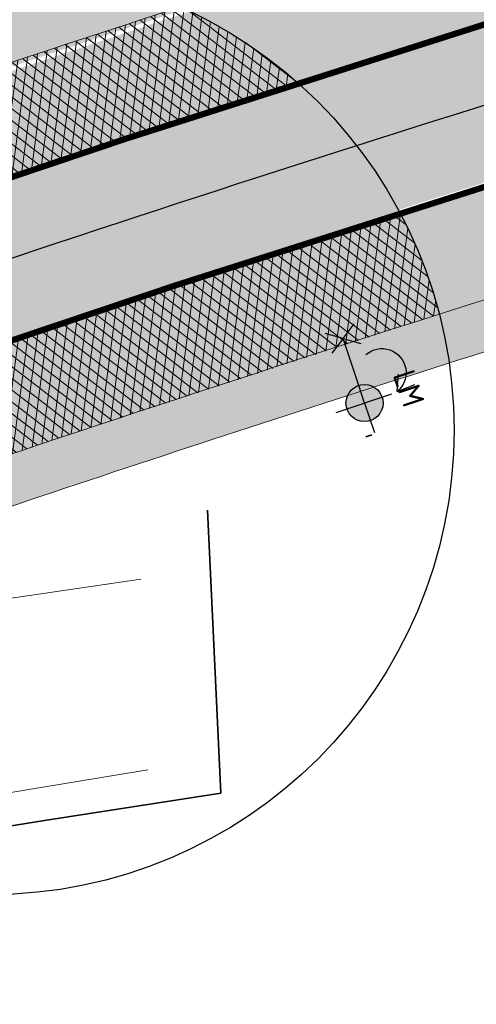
# Model space of a CAD drawing. Header units: metres. Extents: x 132493 to 134960, y 502695 to 503907.
# Tile 84 of 144: x 133398 to 133405, y 503143 to 503159. Entities that reach past the tile are written whole.
import ezdxf
from ezdxf.enums import TextEntityAlignment as Align

# ---------------------------------------------------------------- set-up
doc = ezdxf.new("R2010")
doc.units = ezdxf.units.M
doc.linetypes.add('VW-1-1_STREEP', pattern=[2, 1, -1])
doc.linetypes.add('XX-PROJECTGRENS', pattern=[18, 12, -3, 0, -3])
doc.layers.get('Defpoints').update_dxf_attribs({"color": 3})
for name, color, linetype, lineweight, plot in [('ARC-hoev-fietsstrook-plateau-drempel-afalt rood', 241, 'Continuous', 18, False), ('ARC-hoev-gras zaaien', 73, 'Continuous', 35, False), ('ARC-hoev-nieuw-asfalt-streetprint', 215, 'Continuous', 35, False)]:
    doc.layers.add(name, color=color, linetype=linetype, lineweight=lineweight, plot=plot)
for name, color, linetype, lineweight in [('B01-WE-IE-MEUBILAIR_WEGMEUBILAIR-S', 10, 'Continuous', 25), ('N-WE-GR-GRAS-A-200', 81, 'Continuous', 18), ('N-WE-IE-MEUBILAIR_WEGMEUBILAIR-S', 7, 'Continuous', 25), ('N-WE-KG-GRENS_WERKGRENS-G', 5, 'XX-PROJECTGRENS', 35), ('N-WE-VH-KANTVERHARDING-G', 2, 'Continuous', 18), ('N-WE-VH-VERHARDING_ASFALT-A', 23, 'Continuous', 18), ('N-WE-VW-MARKERING_LANGS_STREEP_11_010-G', 7, 'VW-1-1_STREEP', 13), ('N02-WE-VH-VERHARDING_ASFALT-A', 252, 'Continuous', 18)]:
    doc.layers.add(name, color=color, linetype=linetype, lineweight=lineweight)
doc.styles.add('NLCS-ISO', font='NLCS-ISO.ttf')
pattern_1 = [(262.4278792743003, (0, 0), (0.1486919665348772, -0.01976610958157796), []), (322.4278792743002, (0, 0), (0.09146393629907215, 0.1188879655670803), [])]

# ---------------------------------------------------------------- blocks, each defined once
blk = doc.blocks.new('N-SIE-WEG_LICHTMAST_1UITHOUDER-SO')
h = blk.add_hatch(color=256)
edge = h.paths.add_edge_path()
edge.add_arc((-0.0004327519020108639, 6.571428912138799e-05), 1.500000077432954, 0, 360)
for p, q in [((0, -2.420000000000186), (0, 2.330000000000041)), ((-5.500000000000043, 0), (-6.338789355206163, 1.24355635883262)), ((-5.500000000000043, 0), (-4.661210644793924, 1.24355635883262)), ((-5.500000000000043, 0), (-6.338789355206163, -1.24355635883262)), ((-1.499999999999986, 0), (-5.500000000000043, 0)), ((-5.500000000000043, 0), (-4.661210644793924, -1.24355635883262)), ((0, 0), (-1.494999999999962, 0)), ((0, 0), (2.515000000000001, 0))]:
    blk.add_line(p, q)
blk.add_circle((-0.0004327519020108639, 6.571428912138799e-05), 1.500000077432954)
at = {"style": 'NLCS-ISO'}
blk.add_attdef('TYPE', text='', height=1.8, dxfattribs=at).set_placement((0, 2.330000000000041), align=Align.BOTTOM_CENTER)

msp = doc.modelspace()

# ---------------------------------------------------------------- hatches: boundary and pattern name
at = {"layer": 'ARC-hoev-fietsstrook-plateau-drempel-afalt rood', "transparency": 33554661}
h = msp.add_hatch(color=256, dxfattribs=at)
h.dxf.hatch_style = 1
edge = h.paths.add_edge_path()
edge.add_arc((133874.0785810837, 501859.3957617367), 1383.652869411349, 110.685719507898, 112.2774342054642, ccw=False)
edge.add_line((133385.3147152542, 503153.8474396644), (133406.696, 503161.006))
edge.add_arc((133489.1299196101, 502892.3203188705), 281.0468757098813, 102.48983840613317, 107.05623810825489, ccw=False)
edge.add_line((133428.3489063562, 503166.7160454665), (133432.1803776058, 503167.5273210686))
edge.add_line((133432.1803776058, 503167.5273210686), (133439.1825611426, 503168.8599553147))
edge.add_line((133439.1825611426, 503168.8599553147), (133446.2176858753, 503170.0060392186))
edge.add_arc((133414.3323586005, 503395.2937239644), 227.5328877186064, 278.0556597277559, 282.3451638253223)
edge.add_arc((133422.5347198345, 503358.1242526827), 189.4692158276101, 282.3252506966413, 289.1152212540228)
edge.add_arc((133363.3031030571, 503510.0072610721), 352.429251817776, 290.1279035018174, 293.9666326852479)
edge.add_line((133506.461469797, 503187.9636932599), (133507.1268222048, 503186.3449442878))
edge.add_arc((133377.3554252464, 503474.9728560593), 316.4596134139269, 290.03505620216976, 294.20939162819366, ccw=False)
edge.add_arc((133420.7884745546, 503364.7020125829), 198.0051933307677, 281.8415515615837, 289.15929448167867, ccw=False)
edge.add_arc((133416.2490677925, 503383.364706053), 217.2031011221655, 277.99753115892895, 282.0032829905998, ccw=False)
edge.add_line((133446.4686288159, 503168.2741082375), (133436.3161534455, 503166.5569313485))
edge.add_line((133436.3161534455, 503166.5569313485), (133426.2376053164, 503164.4487757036))
edge.add_arc((133485.8196719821, 502904.7478368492), 266.4481193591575, 102.9215082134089, 107.3500818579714)
edge.add_line((133406.3623620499, 503159.0727003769), (133385.9217347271, 503152.2060470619))
edge.add_arc((133874.0785810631, 501859.3957617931), 1381.902869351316, 110.686213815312, 112.2773508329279)
edge.add_line((133350.2124804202, 503138.152911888), (133349.5472091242, 503139.7715280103))
h = msp.add_hatch(color=256, dxfattribs=at)
h.dxf.hatch_style = 1
edge = h.paths.add_edge_path()
edge.add_line((133351.162867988, 503135.8406031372), (133362.9430079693, 503140.6032789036))
edge.add_line((133362.9430079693, 503140.6032789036), (133368.9272291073, 503142.9745040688))
edge.add_line((133368.9272291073, 503142.9745040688), (133386.7888810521, 503149.8611911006))
edge.add_line((133386.7888810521, 503149.8611911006), (133396.9074360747, 503153.3917337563))
edge.add_line((133396.9074360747, 503153.3917337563), (133407.1054617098, 503156.6856919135))
edge.add_arc((133485.8196719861, 502904.7478368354), 263.9481193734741, 102.92295074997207, 107.35063303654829, ccw=False)
edge.add_arc((133485.8196719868, 502904.747836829), 263.9481193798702, 98.49526846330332, 102.9229507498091, ccw=False)
edge.add_arc((133416.2490677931, 503383.3647060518), 219.70310112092, 278.0003644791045, 282.0052124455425)
edge.add_arc((133416.249067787, 503383.3647060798), 219.7031011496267, 282.0052124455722, 286.0100604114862)
edge.add_arc((133424.3205027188, 503353.1113213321), 188.3979050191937, 286.1881840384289, 292.422048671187)
edge.add_line((133496.1803872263, 503178.9564258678), (133508.0773256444, 503184.0324457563))
edge.add_line((133508.0773256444, 503184.0324457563), (133508.7426780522, 503182.4136967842))
edge.add_line((133508.7426780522, 503182.4136967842), (133496.8575648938, 503177.3427223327))
edge.add_arc((133412.6910628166, 503386.3081157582), 225.2787955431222, 286.6741153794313, 291.93845340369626, ccw=False)
edge.add_arc((133416.2490677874, 503383.3647060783), 221.4531011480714, 282.006545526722, 286.010763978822, ccw=False)
edge.add_arc((133416.2490677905, 503383.364706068), 221.4531011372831, 278.0023270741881, 282.0065455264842, ccw=False)
edge.add_arc((133485.8196719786, 502904.7478368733), 262.1981193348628, 98.49691403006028, 102.9239692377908)
edge.add_arc((133485.8196719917, 502904.7478368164), 262.1981193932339, 102.9239692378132, 107.3510244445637)
edge.add_line((133407.6256344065, 503155.0147868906), (133404.5578980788, 503154.0514184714))
edge.add_line((133404.5578980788, 503154.0514184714), (133391.3422839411, 503149.6280387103))
edge.add_line((133391.3422839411, 503149.6280387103), (133387.0475230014, 503148.0616749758))
edge.add_line((133387.0475230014, 503148.0616749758), (133382.3092683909, 503146.2875099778))
edge.add_line((133382.3092683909, 503146.2875099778), (133382.2557241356, 503146.4276278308))
edge.add_line((133382.2557241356, 503146.4276278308), (133362.998749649, 503138.9027577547))
edge.add_line((133362.998749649, 503138.9027577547), (133351.7711160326, 503134.3607255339))
edge.add_line((133351.7711160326, 503134.3607255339), (133351.162867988, 503135.8406031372))
at = {"layer": 'ARC-hoev-gras zaaien', "transparency": 33554623}
h = msp.add_hatch(color=256, dxfattribs=at)
h.dxf.hatch_style = 1
edge = h.paths.add_edge_path()
edge.add_line((133044.3094053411, 503023.3810425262), (133040.6147527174, 503022.3720987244))
edge.add_line((133040.6147527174, 503022.3720987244), (132963.3332375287, 502994.9680901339))
edge.add_line((132963.3332375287, 502994.9680901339), (132943.1313250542, 502987.7010206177))
edge.add_line((132943.1313250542, 502987.7010206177), (132911.7394164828, 502976.1370917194))
edge.add_line((132911.7394164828, 502976.1370917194), (132911.4612885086, 502976.8943840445))
edge.add_line((132911.4612885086, 502976.8943840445), (132942.5208133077, 502988.3290478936))
edge.add_line((132942.5208133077, 502988.3290478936), (132970.6246144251, 502998.4072050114))
edge.add_line((132970.6246144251, 502998.4072050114), (133038.368249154, 503022.471557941))
edge.add_line((133038.368249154, 503022.471557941), (133038.1059999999, 503023.2249999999))
edge.add_line((133038.1059999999, 503023.2249999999), (133047.748, 503026.616))
edge.add_line((133047.748, 503026.616), (133047.9894989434, 503025.935777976))
edge.add_line((133047.9894989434, 503025.935777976), (133127.6866354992, 503053.755246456))
edge.add_line((133127.6866354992, 503053.755246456), (133134.8985067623, 503056.4384517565))
edge.add_line((133134.8985067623, 503056.4384517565), (133149.6508293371, 503061.6609081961))
edge.add_line((133149.6508293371, 503061.6609081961), (133181.9466400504, 503073.7221093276))
edge.add_line((133181.9466400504, 503073.7221093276), (133199.629922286, 503080.2760638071))
edge.add_line((133199.629922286, 503080.2760638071), (133213.7543262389, 503085.6010153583))
edge.add_line((133213.7543262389, 503085.6010153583), (133233.1558703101, 503093.0755663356))
edge.add_line((133233.1558703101, 503093.0755663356), (133252.5574143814, 503100.5501173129))
edge.add_line((133252.5574143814, 503100.5501173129), (133257.9341504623, 503102.7553635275))
edge.add_line((133257.9341504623, 503102.7553635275), (133289.067585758, 503115.5031302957))
edge.add_line((133289.067585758, 503115.5031302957), (133322.7946553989, 503129.3964013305))
edge.add_line((133322.7946553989, 503129.3964013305), (133334.4565246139, 503134.3537154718))
edge.add_line((133334.4565246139, 503134.3537154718), (133353.9935656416, 503142.44732903))
edge.add_arc((133874.078580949, 501859.3957620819), 1384.452869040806, 110.68549416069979, 112.06517551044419, ccw=False)
edge.add_arc((133543.4399894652, 502717.1634261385), 465.2314050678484, 107.23389804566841, 109.90622373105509, ccw=False)
edge.add_line((133405.6044053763, 503161.5074505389), (133415.8725093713, 503164.4926783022))
edge.add_line((133415.8725093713, 503164.4926783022), (133424.3666505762, 503166.6323808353))
edge.add_arc((133423.2482539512, 503166.6893353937), 1.119845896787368, 293.1580167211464, 357.0847200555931, ccw=False)
edge.add_line((133423.6886538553, 503165.6597224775), (133416.1352514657, 503163.7349268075))
edge.add_line((133416.1352514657, 503163.7349268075), (133405.8421951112, 503160.7436071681))
edge.add_arc((133727.9458621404, 502167.9539437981), 1043.734682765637, 107.9752925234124, 109.1640586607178)
edge.add_arc((133874.078580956, 501859.3957620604), 1383.652869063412, 110.6857195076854, 112.0490643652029)
edge.add_line((133354.6546910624, 503141.8520321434), (133335.0465, 503133.7495))
edge.add_line((133335.0465, 503133.7495), (133323.1004101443, 503128.6571344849))
edge.add_line((133323.1004101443, 503128.6571344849), (133289.3716051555, 503114.7631479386))
edge.add_line((133289.3716051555, 503114.7631479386), (133258.907064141, 503102.2897263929))
edge.add_line((133258.907064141, 503102.2897263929), (133252.853035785, 503099.8066915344))
edge.add_line((133252.853035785, 503099.8066915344), (133233.445556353, 503092.3298539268))
edge.add_line((133233.445556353, 503092.3298539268), (133214.038076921, 503084.8530163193))
edge.add_line((133214.038076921, 503084.8530163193), (133200.7851276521, 503079.9260968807))
edge.add_line((133200.7851276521, 503079.9260968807), (133181.8111879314, 503072.8173645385))
edge.add_line((133181.8111879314, 503072.8173645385), (133149.9248116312, 503060.9092610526))
edge.add_line((133149.9248116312, 503060.9092610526), (133135.1666856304, 503055.6847081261))
edge.add_line((133135.1666856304, 503055.6847081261), (133129.729249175, 503053.6961219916))
edge.add_arc((133149.0774722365, 503000.8699292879), 56.2579805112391, 110.115859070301, 133.7513990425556)
edge.add_line((133110.17335192, 503041.5077170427), (133098.8758141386, 503030.2231833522))
edge.add_arc((133081.2083273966, 503047.9110297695), 24.9999999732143, 274.4320532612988, 314.96700573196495, ccw=False)
edge.add_arc((133081.2083273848, 503047.9110297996), 25.00000000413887, 264.3639724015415, 274.43205328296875, ccw=False)
edge.add_line((133078.7531103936, 503023.0318837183), (133062.8304569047, 503024.6032225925))
edge.add_arc((133057.2066288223, 502968.8812143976), 56.00508583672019, 84.23685191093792, 103.3139484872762)
h = msp.add_hatch(color=256, dxfattribs=at)
h.dxf.hatch_style = 1
edge = h.paths.add_edge_path()
edge.add_line((133395.1916076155, 503149.8265648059), (133395.313342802, 503149.1313361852))
edge.add_line((133395.313342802, 503149.1313361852), (133395.181318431, 503149.1084702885))
edge.add_line((133395.181318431, 503149.1084702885), (133391.3422839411, 503149.6280387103))
edge.add_line((133391.3422839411, 503149.6280387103), (133397.4712056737, 503151.735016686))
edge.add_line((133397.4712056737, 503151.735016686), (133404.5578980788, 503154.0514184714))
edge.add_arc((133488.5054056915, 502894.5408901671), 272.7506156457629, 103.68074165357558, 107.9255651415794, ccw=False)
edge.add_line((133423.9967282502, 503159.5532085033), (133424.1235937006, 503158.7332319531))
edge.add_arc((133482.0725507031, 502916.0100738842), 249.5448117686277, 103.4277276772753, 108.0584411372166)
edge.add_arc((133543.4399895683, 502717.1634258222), 457.6314054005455, 107.645860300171, 108.8475228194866)
edge.add_line((133395.6018147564, 503150.2573847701), (133395.1436057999, 503150.1007027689))
edge.add_line((133395.1436057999, 503150.1007027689), (133395.1916076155, 503149.8265648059))
at = {"layer": 'ARC-hoev-nieuw-asfalt-streetprint', "transparency": 33554534}
h = msp.add_hatch(color=256, dxfattribs=at)
h.dxf.hatch_style = 1
edge = h.paths.add_edge_path()
edge.add_line((133350.2124804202, 503138.152911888), (133368.0183238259, 503145.3034398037))
edge.add_line((133368.0183238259, 503145.3034398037), (133385.9217347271, 503152.2060470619))
edge.add_line((133385.9217347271, 503152.2060470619), (133396.1020405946, 503155.7584687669))
edge.add_arc((133488.2908971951, 502892.3663371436), 279.0594923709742, 98.61931450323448, 109.2903583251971, ccw=False)
edge.add_arc((133416.2490677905, 503383.3647060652), 217.2031011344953, 277.9975311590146, 286.0090348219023)
edge.add_arc((133409.3766475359, 503397.1455138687), 232.3617369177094, 286.7007830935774, 294.8775911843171)
edge.add_line((133507.1268222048, 503186.3449442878), (133508.0773256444, 503184.0324457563))
edge.add_line((133508.0773256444, 503184.0324457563), (133496.1803872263, 503178.9564258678))
edge.add_arc((133439.1611432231, 503310.7452326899), 143.5948599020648, 285.21421151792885, 293.3960211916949, ccw=False)
edge.add_arc((133416.2490677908, 503383.3647060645), 219.7031011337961, 278.0003644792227, 286.01006041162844, ccw=False)
edge.add_arc((133488.2963002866, 502892.3435844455), 276.5828280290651, 98.62308436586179, 109.2943501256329)
edge.add_line((133396.9074360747, 503153.3917337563), (133386.7888810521, 503149.8611911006))
edge.add_line((133386.7888810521, 503149.8611911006), (133368.9272291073, 503142.9745040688))
edge.add_line((133368.9272291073, 503142.9745040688), (133351.162867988, 503135.8406031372))
edge.add_line((133351.162867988, 503135.8406031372), (133350.2124804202, 503138.152911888))
at = {"layer": 'N-WE-GR-GRAS-A-200', "transparency": 33554559}
h = msp.add_hatch(dxfattribs=at)
h.set_pattern_fill('AGR-GRAS_02', color=256, scale=0.02, angle=41.18807900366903, pattern_type=2)
h.set_pattern_definition([(41.18807900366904, (261.7363541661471, 109.896995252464), (0.01880380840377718, 0.2822169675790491), [0.04999999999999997, -0.1499999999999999]), (41.18807900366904, (261.7401109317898, 110.059740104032), (0.01880380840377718, 0.2822169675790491), [0.04999999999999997, -0.1499999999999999]), (131.188079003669, (261.7053079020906, 109.9628445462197), (-0.2822169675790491, 0.01880380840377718), [0.05, -0.15]), (131.188079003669, (261.7194147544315, 110.0682058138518), (-0.2822169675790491, 0.01880380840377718), [0.05, -0.15]), (86.18807900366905, (261.674261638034, 110.0286938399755), (-0.1317065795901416, 0.1505103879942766), [0.04999999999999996, -0.2328427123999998]), (176.188079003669, (261.8191348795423, 109.9694338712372), (-0.1505103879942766, -0.1317065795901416), [0.04999999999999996, -0.2328427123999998]), (67.75313020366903, (261.7344697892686, 109.9750750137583), (0.1505103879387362, 0.1317065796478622), [0.05, -0.3972135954]), (67.75313020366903, (261.7363461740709, 110.1095981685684), (0.1505103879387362, 0.1317065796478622), [0.05, -0.3972135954]), (104.623027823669, (261.8417114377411, 109.9891898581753), (-0.1317065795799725, 0.1505103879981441), [0.05, -0.3972135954]), (104.623027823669, (261.7147138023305, 109.997651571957), (-0.1317065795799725, 0.1505103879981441), [0.05, -0.3972135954]), (104.623027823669, (261.8003190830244, 110.0061212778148), (-0.1317065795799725, 0.1505103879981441), [0.05, -0.3972135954]), (157.7531302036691, (261.6639155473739, 109.9797759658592), (-0.1317065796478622, 0.1505103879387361), [0.05, -0.3972135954]), (194.623027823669, (261.7467002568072, 109.9459131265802), (-0.1505103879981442, -0.1317065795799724), [0.05, -0.3972135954])])
edge = h.paths.add_edge_path()
edge.add_arc((133397.2958934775, 503152.1770414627), 7.499999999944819, 141.3245848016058, 151.4355540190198)
edge.add_line((133390.7087945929, 503155.7631435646), (133396.2414590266, 503157.6568489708))
edge.add_line((133396.2414590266, 503157.6568489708), (133400.3817386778, 503159.0127974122))
edge.add_line((133400.3817386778, 503159.0127974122), (133399.133761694, 503159.4483714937))
edge.add_line((133399.133761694, 503159.4483714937), (133395.7561803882, 503158.3274078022))
edge.add_line((133395.7561803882, 503158.3274078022), (133391.4406538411, 503156.863849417))
h = msp.add_hatch(dxfattribs=at)
h.set_pattern_fill('AGR-GRAS_02', color=256, scale=0.02, angle=41.18807900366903, pattern_type=2)
h.set_pattern_definition([(19.88062735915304, (198885.0559381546, -10817.71022645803), (0.1200683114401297, 0.256092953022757), [0.04999999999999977, -0.1499999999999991]), (19.88062735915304, (198885.1185751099, -10817.55997130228), (0.1200683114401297, 0.256092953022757), [0.04999999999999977, -0.1499999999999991]), (109.880627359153, (198885.0509419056, -10817.63759700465), (-0.256092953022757, 0.1200683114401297), [0.05, -0.15]), (109.880627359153, (198885.1023698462, -10817.5445638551), (-0.256092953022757, 0.1200683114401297), [0.05, -0.15]), (64.88062735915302, (198885.0459456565, -10817.56496755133), (-0.06801232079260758, 0.1880806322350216), [0.05000000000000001, -0.2328427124]), (154.880627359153, (198885.1593825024, -10817.67281968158), (-0.1880806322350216, -0.06801232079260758), [0.04999999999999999, -0.2328427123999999]), (46.44567855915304, (198885.0825546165, -10817.63679918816), (0.1880806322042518, 0.06801232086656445), [0.04999999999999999, -0.3972135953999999]), (46.44567855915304, (198885.1331847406, -10817.5121533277), (0.1880806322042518, 0.06801232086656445), [0.04999999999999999, -0.3972135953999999]), (83.3155761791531, (198885.1875945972, -10817.66261783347), (-0.0680123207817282, 0.1880806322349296), [0.05, -0.3972135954]), (83.3155761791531, (198885.0723527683, -10817.60858709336), (-0.0680123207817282, 0.1880806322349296), [0.05, -0.3972135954]), (83.3155761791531, (198885.1551840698, -10817.63180293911), (-0.0680123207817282, 0.1880806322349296), [0.05, -0.3972135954]), (136.4456785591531, (198885.0185313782, -10817.60678211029), (-0.06801232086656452, 0.1880806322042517), [0.05, -0.3972135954]), (173.315576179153, (198885.083352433, -10817.66841189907), (-0.1880806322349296, -0.06801232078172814), [0.04999999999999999, -0.3972135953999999])])
edge = h.paths.add_edge_path()
edge.add_line((133395.1916076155, 503149.8265648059), (133395.313342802, 503149.1313361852))
edge.add_line((133395.313342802, 503149.1313361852), (133395.181318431, 503149.1084702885))
edge.add_line((133395.181318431, 503149.1084702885), (133391.3422839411, 503149.6280387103))
edge.add_line((133391.3422839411, 503149.6280387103), (133397.4712056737, 503151.735016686))
edge.add_line((133397.4712056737, 503151.735016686), (133404.5578980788, 503154.0514184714))
edge.add_line((133404.5578980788, 503154.0514184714), (133404.7169276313, 503153.2625146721))
edge.add_arc((133543.4399895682, 502717.1634258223), 457.6314054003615, 107.6458603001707, 108.8475228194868)
edge.add_line((133395.6018147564, 503150.2573847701), (133395.1436057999, 503150.1007027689))
edge.add_line((133395.1436057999, 503150.1007027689), (133395.1916076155, 503149.8265648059))
at = {"layer": 'N-WE-VH-VERHARDING_ASFALT-A', "transparency": 33554559}
h = msp.add_hatch(dxfattribs=at)
h.set_pattern_fill('AVH-ASFALT_LAAG1-D', color=11, scale=5, angle=182, pattern_type=2)
h.set_pattern_definition(pattern_1)
edge = h.paths.add_edge_path()
edge.add_line((133390.708794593, 503155.7631435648), (133395.6795591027, 503157.4626258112))
edge.add_line((133395.6795591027, 503157.4626258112), (133400.3817386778, 503159.0127974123))
edge.add_arc((133397.2958934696, 503152.1770414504), 7.500000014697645, 48.3883762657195, 65.70429562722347, ccw=False)
edge.add_line((133402.2764777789, 503157.7845168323), (133396.5523176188, 503155.9094739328))
edge.add_line((133396.5523176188, 503155.9094739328), (133390.7004637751, 503153.9067373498))
edge.add_line((133390.7004637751, 503153.9067373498), (133389.93996625, 503153.6400297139))
edge.add_arc((133397.2958934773, 503152.1770414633), 7.49999999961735, 151.4355540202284, 168.7514734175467, ccw=False)
h = msp.add_hatch(dxfattribs=at)
h.set_pattern_fill('AVH-ASFALT_LAAG1-D', color=11, scale=5, angle=182, pattern_type=2)
h.set_pattern_definition(pattern_1)
edge = h.paths.add_edge_path()
edge.add_line((133391.5507326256, 503151.5556213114), (133403.9242635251, 503155.6862736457))
edge.add_arc((133397.0871720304, 503152.0711090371), 7.734030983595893, 14.848200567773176, 27.867990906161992, ccw=False)
edge.add_line((133404.5629494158, 503154.0530242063), (133398.583693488, 503152.1071083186))
edge.add_arc((133543.4399890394, 502717.163427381), 458.4314037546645, 108.420135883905, 109.0044682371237)
edge.add_line((133394.1555202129, 503150.6071945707), (133391.8962462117, 503149.8224686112))
edge.add_line((133391.8962462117, 503149.8224686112), (133390.3698882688, 503149.2848179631))
edge.add_arc((133397.556671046, 503152.2257790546), 7.765249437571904, 189.5674601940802, 202.2552626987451, ccw=False)
edge.add_line((133389.8994316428, 503150.9351266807), (133391.5507326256, 503151.5556213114))
at = {"layer": 'N02-WE-VH-VERHARDING_ASFALT-A', "transparency": 33554559}
h = msp.add_hatch(dxfattribs=at)
h.set_pattern_fill('AVH-BSS_KEIFORMAAT_ELLEBOOG-SO', color=2, angle=226, pattern_type=2)
h.set_pattern_definition([(246.4278792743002, (0, 0), (0.05424870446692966, -0.1382283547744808), [0.315, -0.105]), (156.4278792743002, (0.1924770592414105, -0.08397965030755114), (0.05424870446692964, -0.1382283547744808), [0.315, -0.105])])
edge = h.paths.add_edge_path()
edge.add_line((133390.7004637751, 503153.9067373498), (133400.1725177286, 503157.1049155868))
edge.add_line((133400.1725177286, 503157.1049155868), (133402.2764777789, 503157.7845168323))
edge.add_arc((133397.2958934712, 503152.1770414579), 7.500000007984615, 27.897913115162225, 48.38837623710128, ccw=False)
edge.add_line((133403.9242635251, 503155.6862736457), (133391.5507326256, 503151.5556213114))
edge.add_line((133391.5507326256, 503151.5556213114), (133389.8932511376, 503150.9725140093))
edge.add_arc((133397.2958934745, 503152.1770414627), 7.499999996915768, 168.7514734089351, 189.2419365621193, ccw=False)
edge.add_line((133389.93996625, 503153.6400297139), (133390.7004637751, 503153.9067373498))

# ---------------------------------------------------------------- linework, layer by layer
at = {"layer": 'B01-WE-IE-MEUBILAIR_WEGMEUBILAIR-S', "flags": 128}
msp.add_lwpolyline([(133403.3713266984, 503153.397446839, -1.016678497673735), (133403.8789480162, 503152.8025387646)], format="xyb", dxfattribs=at)
for points in [[(133403.8789480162, 503152.8025387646), (133403.8997369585, 503153.081839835)], [(133403.8789480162, 503152.8025387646), (133404.1620559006, 503152.9180377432)]]:
    msp.add_lwpolyline(points, dxfattribs=at)
at = {"layer": 'Defpoints', "flags": 128}
for points in [[(133335.4504452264, 503132.0053922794, -0.009835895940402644), (133385.9217347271, 503152.2060470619, -0.01165277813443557), (133406.3623620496, 503159.0727003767, -0.03866584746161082), (133446.4686288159, 503168.2741082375, 0.03497102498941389), (133476.1512789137, 503174.5851279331, 0.02718182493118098), (133495.2130681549, 503181.2617497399), (133508.9356879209, 503187.1167259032), (133513.8202700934, 503188.835567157)], [(133335.937661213, 503130.8542534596, -0.009834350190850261), (133386.3553114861, 503151.0336204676, -0.01164884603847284), (133406.7339112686, 503157.8791959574, -0.03866195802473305), (133446.6479073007, 503167.037019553, 0.03496707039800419), (133476.4979056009, 503173.3841475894, 0.02719451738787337), (133495.6967161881, 503180.1090828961), (133509.3889012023, 503185.9510735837), (133517.2405361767, 503188.7139944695)], [(133336.4248771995, 503129.7031146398, -0.00983280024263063), (133386.7888810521, 503149.8611911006, -0.01164489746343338), (133407.1054617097, 503156.6856919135, -0.03865805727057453), (133446.8272136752, 503165.7999349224, 0.03496312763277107), (133476.8445313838, 503172.1831670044, 0.02720707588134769), (133496.1803872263, 503178.9564258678), (133509.8421144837, 503184.7854212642), (133514.6501180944, 503186.4773151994)]]:
    msp.add_lwpolyline(points, format="xyb", dxfattribs=at)
at = {"layer": 'Defpoints'}
msp.add_circle((133397.2958934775, 503152.1770414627), 7.5, dxfattribs=at)
at = {"layer": 'N-WE-KG-GRENS_WERKGRENS-G', "flags": 128}
for points in [[(133128.2300207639, 503054.5320335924), (133134.7308949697, 503056.9095415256), (133137.1726162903, 503057.7542118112), (133149.4795904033, 503062.1306876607), (133213.5769820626, 503086.0685147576), (133252.3726510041, 503101.0147584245), (133270.8706017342, 503108.6016169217), (133306.8845455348, 503123.329621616), (133329.2479074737, 503132.6181435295), (133334.2467540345, 503134.8077616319, -0.009844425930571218), (133384.8637774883, 503155.0667564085, 0.0002674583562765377), (133395.2450931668, 503158.7599327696), (133404.4047577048, 503161.7069303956), (133414.3680779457, 503164.4651842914), (133423.3375518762, 503166.665003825), (133422.7640556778, 503168.0921528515), (133426.0535146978, 503169.4217021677), (133426.8625576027, 503167.4200363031), (133431.5381101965, 503168.3037502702), (133432.8605034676, 503169.7050978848, -0.01252502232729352), (133446.1950836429, 503172.024689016), (133446.4274399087, 503171.1419565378), (133453.6951711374, 503172.4352029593), (133464.2441775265, 503174.5581261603), (133468.7507191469, 503175.6983460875), (133481.3466587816, 503179.8027244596), (133494.5838262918, 503184.5239476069), (133505.9859397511, 503189.2401041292), (133509.7453047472, 503190.5054281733), (133516.5469371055, 503192.9082903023), (133520.2490062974, 503182.1618742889), (133500.0104023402, 503174.4274569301), (133496.1304450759, 503172.7271114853), (133491.3793823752, 503168.1817010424), (133490.5712790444, 503170.4471541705)], [(132713.8574613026, 502831.0580347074, 0.005570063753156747), (132736.3364398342, 502852.2821149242, 0.02528372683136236), (132742.3564131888, 502859.0920275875, 0.02378065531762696), (132764.8374316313, 502894.8777678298), (132764.3316825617, 502900.7720262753), (132769.1033134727, 502908.8440283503), (132770.1472463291, 502910.6100132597, -0.1999422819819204), (132792.8395207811, 502927.5846064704), (132821.6574329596, 502934.8682218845), (132821.8774908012, 502934.9238406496, -0.3826627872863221), (132824.7147034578, 502933.4345395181), (132826.4403593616, 502928.7457023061), (132836.0126593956, 502932.3790914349), (132835.1422824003, 502934.6408631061, -0.4190667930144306), (132837.1916569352, 502939.0343225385), (132839.9460323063, 502940.0107226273), (132859.0093786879, 502946.7684991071), (132896.4310291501, 502960.6877564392), (132897.8682955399, 502961.2223582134, -0.414545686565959), (132902.241647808, 502959.2173635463), (132903.1718656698, 502956.771019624), (132912.9374155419, 502960.2426878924), (132911.7843959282, 502963.3955454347, -0.4150905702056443), (132913.474181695, 502967.0613674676), (132914.7767187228, 502967.5397454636), (132938.3614250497, 502976.2016140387), (132937.6224978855, 502978.218195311), (133021.3873068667, 503008.0323382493), (133021.6649358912, 503007.2559797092), (133025.6326239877, 503008.6090530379), (133041.138442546, 503014.1171993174, -0.1103685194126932), (133061.9198871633, 503016.654221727), (133077.9674409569, 503015.0705569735), (133083.2493027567, 503014.5493125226, -0.006082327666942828), (133083.442742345, 503014.5278438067, -0.2579390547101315), (133089.7072472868, 503009.9835794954), (133098.6401080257, 503013.1295457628, -0.265135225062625), (133100.7363959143, 503020.7744244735), (133115.8269476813, 503035.8476061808, -0.1102594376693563), (133133.4898386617, 503047.0494830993), (133134.6884052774, 503047.4809715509), (133135.5872467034, 503044.9842156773), (133140.9956119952, 503046.8551439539), (133153.4352097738, 503051.2787820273), (133217.6736325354, 503075.2692786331), (133227.6286606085, 503079.1045076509), (133231.4393499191, 503077.3620802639), (133233.221242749, 503081.2590805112), (133256.6406850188, 503090.2815487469), (133275.2480078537, 503097.9132657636), (133286.8641141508, 503102.663705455), (133286.9959372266, 503102.611572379), (133301.2143453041, 503108.4141632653), (133308.6707664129, 503105.028186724), (133316.0634265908, 503108.0857307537), (133318.7108270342, 503114.6835351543), (133331.4339915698, 503120.1368624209), (133350.4881779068, 503128.3037546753), (133350.949471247, 503129.2663756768, -0.0005797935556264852), (133353.8959263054, 503130.4761869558, -0.007004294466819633), (133389.706913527, 503144.5492659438), (133398.1815961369, 503145.8738086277), (133401.0319163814, 503146.3192967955), (133400.8006422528, 503151.1583812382, -0.0522661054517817), (133447.2343836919, 503162.6708405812), (133447.9712047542, 503161.9662686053), (133449.108795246, 503158.5337313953), (133471.022142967, 503165.2937241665, 0.09025762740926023), (133473.9172051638, 503167.2191786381, 0.00453534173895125), (133476.4858831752, 503167.8750114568), (133478.7565008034, 503166.4598963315, 0.01475269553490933), (133490.5712790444, 503170.4471541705)]]:
    msp.add_lwpolyline(points, format="xyb", dxfattribs=at)
at = {"layer": 'N-WE-VH-KANTVERHARDING-G', "flags": 128}
for points in [[(133395.6795591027, 503157.4626258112, -0.005748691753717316), (133405.8421951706, 503160.7436071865, -0.03867127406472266), (133446.2176858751, 503170.0060392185, 0.03497658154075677), (133475.666, 503176.2665000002, 0.0271638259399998), (133494.5360000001, 503182.8755000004), (133508.3011893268, 503188.7486391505), (133513.2393764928, 503190.4863435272)], [(133518.0014822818, 503186.4673416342, 0.0388036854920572), (133514.3819332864, 503185.0849946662), (133509.1844751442, 503182.6229747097, -0.009776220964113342), (133508.2930372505, 503182.2218503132), (133496.8575648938, 503177.3427223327, -0.02722443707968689), (133477.3298059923, 503170.5017937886, -0.03495762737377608), (133447.0782893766, 503164.0680232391, 0.03865257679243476), (133407.6256344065, 503155.0147868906, 0.01163934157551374), (133387.3958662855, 503148.2197853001, 0.0009874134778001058), (133382.3092683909, 503146.2875099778)], [(133334.4565246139, 503134.3537154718, -0.009839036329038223), (133385.0372159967, 503154.5977887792, -0.005912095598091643), (133395.4250363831, 503158.221057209, -0.005748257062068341), (133405.6044053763, 503161.5074505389, -0.0180818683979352), (133424.3666505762, 503166.6323808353, -0.0180818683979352)], [(133424.1194872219, 503158.7597735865, 0.01613837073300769), (133407.8634284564, 503154.2509448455, 0.007309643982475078), (133395.1436057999, 503150.1007027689)], [(133382.3092683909, 503146.2875099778, 0.1658197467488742), (133389.7148789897, 503145.0172893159), (133399.8504492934, 503146.6924489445)]]:
    msp.add_lwpolyline(points, format="xyb", dxfattribs=at)
msp.add_lwpolyline([(133399.7372577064, 503149.7718751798), (133395.1818457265, 503149.1048690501), (133391.3422839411, 503149.6280387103)], dxfattribs=at)
at = {"layer": 'N-WE-VW-MARKERING_LANGS_STREEP_11_010-G', "ltscale": 4, "const_width": 0.1, "flags": 128}
for points in [[(133350.2124804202, 503138.152911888, -0.006942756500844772), (133385.9217347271, 503152.2060470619, -0.01165277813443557), (133406.3623620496, 503159.0727003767, -0.03866584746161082), (133446.4686288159, 503168.2741082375, 0.03497102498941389), (133476.1512789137, 503174.5851279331, 0.02718182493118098), (133495.2130681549, 503181.2617497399), (133507.1268222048, 503186.3449442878)], [(133351.1628679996, 503135.840603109, -0.006939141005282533), (133386.7888810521, 503149.8611911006, -0.01164489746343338), (133407.1054617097, 503156.6856919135, -0.03865805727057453), (133446.8272136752, 503165.7999349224, 0.03496312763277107), (133476.8445313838, 503172.1831670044, 0.02720707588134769), (133496.1803872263, 503178.9564258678), (133508.0773256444, 503184.0324457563)]]:
    msp.add_lwpolyline(points, format="xyb", dxfattribs=at)

# ---------------------------------------------------------------- block references
at = {"layer": 'N-WE-IE-MEUBILAIR_WEGMEUBILAIR-S', "xscale": 0.2000000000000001, "yscale": 0.2000000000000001, "zscale": 0.2000000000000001, "rotation": 288.435454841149}
msp.add_blockref('N-SIE-WEG_LICHTMAST_1UITHOUDER-SO', (133403.3507456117, 503152.6154833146, 1.946534), dxfattribs=at).add_auto_attribs({'TYPE': 'LM'})

doc.saveas('drawing.dxf')
